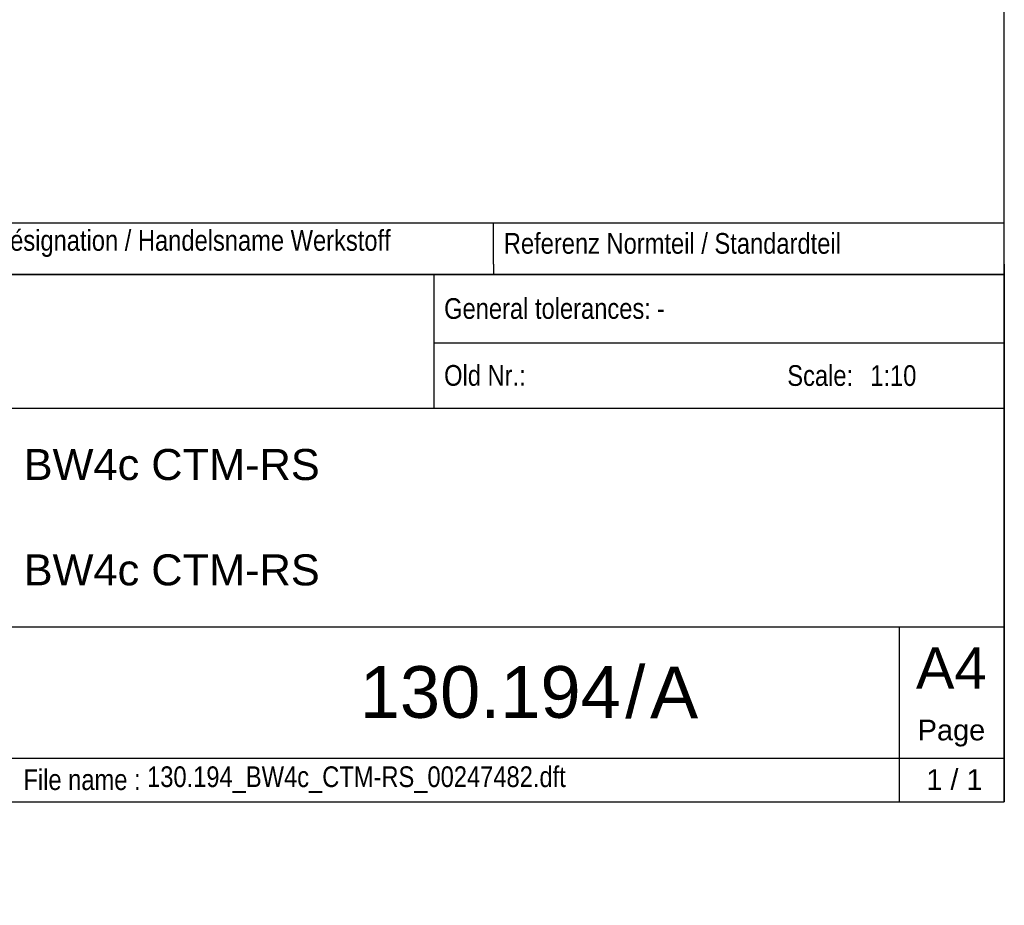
# Model space of a CAD drawing. Header units: millimetres. Extents: x 0 to 287, y 0 to 200.
# Tile 32 of 63: x 192 to 287, y 0 to 86. Entities that reach past the tile are written whole.
import ezdxf
from ezdxf import colors
from ezdxf.entities.mleader import LeaderData, LeaderLine
from ezdxf.math import Vec2, Vec3

# ---------------------------------------------------------------- set-up
doc = ezdxf.new("R2010")
doc.units = ezdxf.units.MM
for name, color, linetype in [('Cartouche', 7, 'Continuous'), ('Default', 7, 'Continuous'), ('Défaut', 7, 'Continuous'), ('Format', 7, 'Continuous'), ('Marges', 7, 'Continuous')]:
    doc.layers.add(name, color=color, linetype=linetype)

# ---------------------------------------------------------------- blocks, each defined once
blk = doc.blocks.new('_DOT')
at = {"color": 0, "linetype": 'ByBlock', "lineweight": -2}
blk.add_line((-0.5, 0), (-1, 0), dxfattribs=at)
at = {"color": 0, "linetype": 'ByBlock', "const_width": 0.5}
blk.add_lwpolyline([(-0.25, 0, 1), (0.25, 0, 1)], format="xyb", close=True, dxfattribs=at)

msp = doc.modelspace()

# ---------------------------------------------------------------- linework, layer by layer
at = {"layer": 'Cartouche', "color": 7, "linetype": 'Continuous'}
for p, q in [((287.0057, 60.9923), (97.0057, 60.9923)), ((231.8277, 60.9922), (231.8277, 48.07)), ((231.8277, 54.4022), (287.0056, 54.4022)), ((153.4656, 48.07), (287.0056, 48.07)), ((150.4656, 26.92), (287.0056, 26.92)), ((276.8457, 26.92), (276.8455, 10)), ((174.3656, 14.23), (287.0056, 14.23))]:
    msp.add_line(p, q, dxfattribs=at)
at = {"layer": 'Default', "color": 7, "linetype": 'Continuous'}
for p, q in [((97.0056, 65.9923), (287.0056, 65.9923)), ((237.6056, 65.9923), (237.6056, 65.9923)), ((287.0056, 65.9923), (287.0056, 65.9923))]:
    msp.add_line(p, q, dxfattribs=at)
at = {"layer": 'Défaut', "color": 7, "linetype": 'Continuous'}
for p, q in [((97.0056, 65.9923), (287.0056, 65.9923)), ((237.6056, 61.9923), (237.6056, 65.9923)), ((287.0056, 61.9923), (287.0056, 65.9923)), ((237.6056, 61.9923), (237.6056, 60.9923)), ((287.0056, 61.9923), (287.0056, 60.9923)), ((97.0056, 60.9923), (287.0056, 60.9923)), ((97.0056, 60.9923), (287.0056, 60.9923)), ((287.0056, 60.9922), (287.0056, 9.9915)), ((97.0056, 9.9915), (287.0056, 9.9915))]:
    msp.add_line(p, q, dxfattribs=at)
at = {"layer": 'Marges', "color": 7, "linetype": 'Continuous'}
for p, q in [((287, 10), (287, 200)), ((10, 10), (287, 10))]:
    msp.add_line(p, q, dxfattribs=at)

# ---------------------------------------------------------------- texts
at = {"layer": 'Cartouche', "char_height": 2}
for s, insert, width, attachment_point in [('{\\fArial Narrow|b0||i0||c0|p34;\\C7;\\H2.;\\W1.;General tolerances:}', (232.8277, 57.6935), 29.58847, 4), ('{\\fArial Narrow|b0||i0||c0|p34;\\C7;\\H2.;\\W1.;-}', (253.4082, 57.6969), 32.774717, 4), ('{\\fArial Narrow|b0||i0||c0|p34;\\C7;\\H2.;\\W1.;Old Nr.:}', (232.8277, 51.2269), 13.043037, 4), ('{\\fArial Narrow|b0||i0||c0|p34;\\C7;\\H2.;\\W1.;Scale:}', (266.0177, 51.2128), 9.626832, 4), ('{\\fArial|b0||i0||c0|p34;\\C7;\\H2.;\\W1.;Page}', (281.8945, 16.6481), 9.662494, 5), ('{\\fArial Narrow|b0||i0||c0|p34;\\C7;\\H2.;\\W1.;130.194_BW4c_CTM-RS_00247482.dft}', (204.1007, 12.1448), 71.671298, 4), ('{\\fArial Narrow|b0||i0||c0|p34;\\C7;\\H2.;\\W1.;File name :}', (192.1425, 12.1368), 19.97745, 4)]:
    msp.add_mtext(s, dxfattribs=dict(at, insert=insert, width=width, attachment_point=attachment_point))
at = {"layer": 'Défaut'}
for s, insert, char_height, width, attachment_point in [('{\\fArial Narrow|b0||i0||c0|p34;\\C7;\\H2.;\\W1.;Désignation / Handelsname Werkstoff}', (189.2056, 63.9923), 2, 47.4, 4), ('{\\fArial Narrow|b0||i0||c0|p34;\\C7;\\H2.;\\W1.;Referenz Normteil / Standardteil}', (238.6056, 63.9923), 2, 47.4, 4), ('{\\fArial Narrow|b0||i0||c0|p34;\\C7;\\H2.;\\W1.;1:10}', (274.0424, 51.208), 2, 11.732802, 4), ('{\\fArial|b0||i0||c0|p34;\\C7;\\H3.;\\W1.;BW4c CTM-RS}', (192.1684, 42.6027), 3, 93.809481, 4), ('{\\fArial|b0||i0||c0|p34;\\C7;\\H3.;\\W1.;BW4c CTM-RS}', (192.1684, 32.4144), 3, 93.809481, 4), ('{\\fArial|b0||i0||c0|p34;\\C7;\\H5.;\\W1.;130.194}', (249.9159, 20.5922), 5, 57.728847, 6), ('{\\fArial|b0||i0||c0|p34;\\C7;\\H5.;\\W1.;/}', (251.3214, 20.5914), 5, 2.696999, 5), ('{\\fArial|b0||i0||c0|p34;\\C7;\\H5.;\\W1.;A}', (252.742, 20.5871), 5, 21.11407, 4)]:
    msp.add_mtext(s, dxfattribs=dict(at, insert=insert, char_height=char_height, width=width, attachment_point=attachment_point))
at = {"layer": 'Format', "insert": (281.8756, 22.938), "char_height": 4, "width": 9.790145, "attachment_point": 5}
msp.add_mtext('{\\fArial|b0||i0||c0|p34;\\C7;\\H4.;\\W1.;A4}', dxfattribs=at)

# ---------------------------------------------------------------- leaders
at = {"layer": 'Cartouche', "color": 7, "linetype": 'Continuous'}
ml = msp.add_multileader_mtext('Standard', dxfattribs=at)
ml.set_content('{\\pxsm0.9;\\fArial|b0||i0||c0|p34;\\W1.;1 / 1\\P}', color=256)
ml.set_leader_properties()
ml.set_arrow_properties(name='DOT')
ml.build(insert=Vec2(0, 0))
ml.multileader.update_dxf_attribs({"leader_type": 0, "dogleg_length": 0, "arrow_head_size": 2})
ctx = ml.context
ctx.base_point, ctx.char_height, ctx.arrow_head_size, ctx.landing_gap_size = Vec3(277.8746, 12.1471), 2, 2, 0.7
ctx.text_align_type = 1
notes = []
notes.append((ctx, [(0, (0, 0, 0), (0, 0), (1, 0), 1, [])]))
ctx.mtext.insert, ctx.mtext.alignment = Vec3(282.1826, 13.1641), 2
for ctx, leaders in notes:
    for number, flags, end, landing, length, lines in leaders:
        leader = LeaderData()
        leader.index, (leader.has_last_leader_line, leader.has_dogleg_vector, leader.attachment_direction) = number, flags
        leader.last_leader_point, leader.dogleg_vector, leader.dogleg_length = Vec3(end), Vec3(landing), length
        for number, points, colour, breaks in lines:
            line = LeaderLine()
            line.index, line.vertices, line.color, line.breaks = number, Vec3.list(points), colors.encode_raw_color(colour), breaks
            leader.lines.append(line)
        ctx.leaders.append(leader)

doc.saveas('drawing.dxf')
